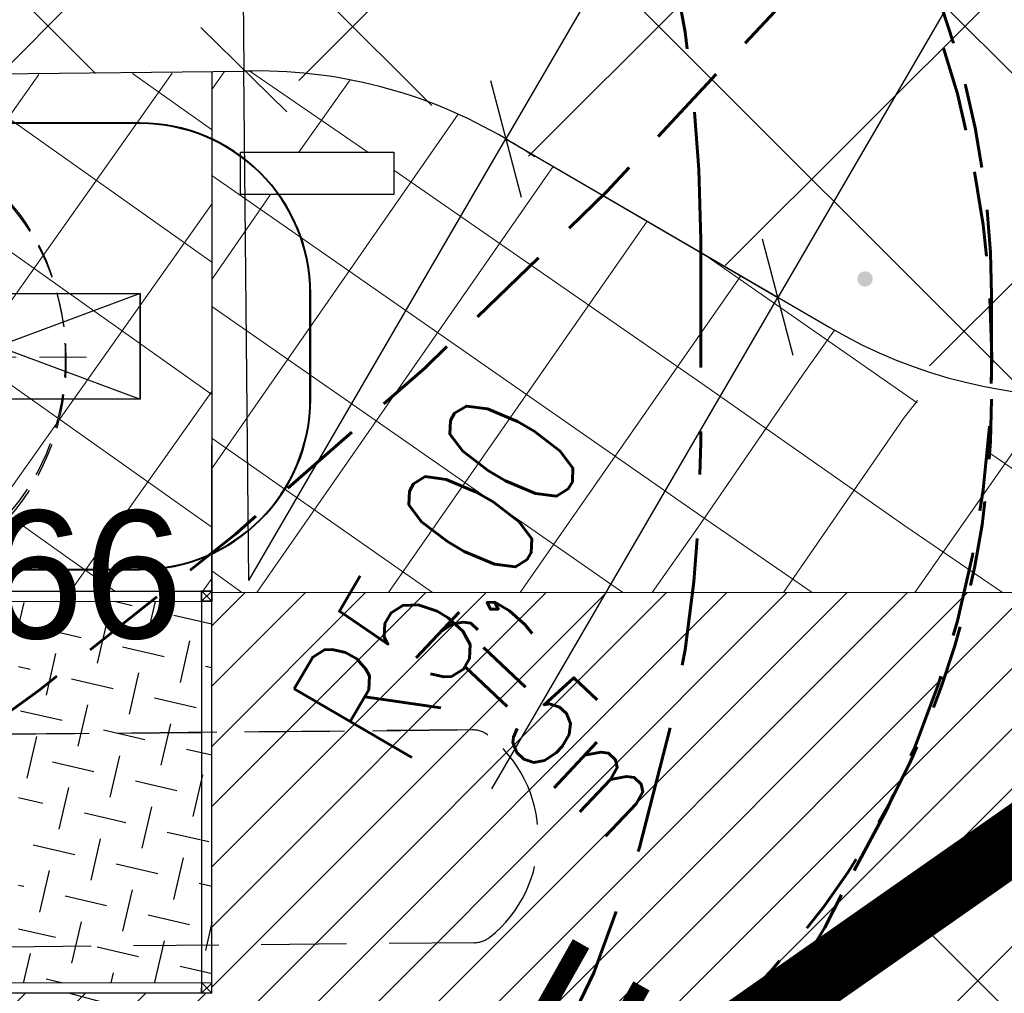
# Model space of a CAD drawing. Extents: x 8014 to 6635291, y -5609 to 5765892.
# Tile 52 of 158: x 6601175.23 to 6601181.01, y 5731781.98 to 5731787.69. Entities that reach past the tile are written whole.
import ezdxf
from ezdxf import colors
from ezdxf.entities.mleader import LeaderData, LeaderLine
from ezdxf.math import Vec2, Vec3

# ---------------------------------------------------------------- set-up
doc = ezdxf.new("R2010")
doc.units = 0
doc.header["$PDSIZE"] = 0.75
for name, pattern in [('( Dashed )', [0.75, 0.5, -0.25]), ('DASHED', [0.75, 0.5, -0.25]), ('HIDDEN', [0.375, 0.25, -0.125]), ('OSIE', [1.04, 0.5, -0.25, 0.04, -0.25]), ('PRZER1-1', [1, 0.5, -0.5]), ('PRZER3-1', [2, 1.5, -0.5])]:
    doc.linetypes.add(name, pattern=pattern)
doc.layers.get('0').update_dxf_attribs({"linetype": 'CONTINUOUS'})
doc.layers.get('Defpoints').update_dxf_attribs({"linetype": 'CONTINUOUS'})
for name, color, linetype, lineweight in [('!m_linie przekrojowe', 170, 'CONTINUOUS', 20), ('!m_rozbiórka', 242, 'CONTINUOUS', 15), ('_a_obiekty', 6, 'CONTINUOUS', 30), ('a_krawężnik', 7, 'CONTINUOUS', 30), ('a_obrzeże', 7, 'CONTINUOUS', 18), ('D_WYMIARY', 7, 'CONTINUOUS', 15), ('GESDZI', 7, 'CONTINUOUS', 18), ('GSPWPS', 7, 'CONTINUOUS', 13), ('GSPWPS_O', 7, 'CONTINUOUS', 13), ('GSSKOA', 7, 'CONTINUOUS', 18), ('OPIS', 7, 'CONTINUOUS', 0), ('T_OBRYS', 160, 'CONTINUOUS', 40), ('T_Osie', 7, 'OSIE', 9), ('T_str.ochr.8m', 40, 'HIDDEN', 60)]:
    doc.layers.add(name, color=color, linetype=linetype, lineweight=lineweight)
for name, color, linetype in [('300_ZBIORNIKI', 8, 'CONTINUOUS'), ('_WIDOK', 255, 'CONTINUOUS'), ('A-SZRAF- DROGI', 130, 'CONTINUOUS'), ('a_chodnik', 31, 'CONTINUOUS'), ('a_granica', 12, 'DASHED'), ('a_zieleń', 80, 'CONTINUOUS'), ('ogrodzenie trwałe (linia)', 7, 'CONTINUOUS'), ('OPIS-', 7, 'CONTINUOUS'), ('T_opisy', 7, 'CONTINUOUS'), ('Zbiorniki', 8, 'CONTINUOUS')]:
    doc.layers.add(name, color=color, linetype=linetype)
doc.layers.add('AP_HATCH_DROGI', color=7, linetype='CONTINUOUS', lineweight=15, true_color=0x949494)
doc.layers.add('GESUZY', color=7, linetype='CONTINUOUS', lineweight=18, true_color=0x008000)
doc.styles.add('Arial', font='arial.ttf')
doc.styles.add('ROMANS', font='romans.shx', dxfattribs={"width": 0.7})
doc.dimstyles.new('wymiary 1000', dxfattribs={"dimtxt": 1.2, "dimasz": 0.5, "dimexe": 0.2, "dimexo": 0, "dimgap": 0.3, "dimtad": 1, "dimzin": 1, "dimtxsty": 'ROMANS', "dimblk": 'OBLIQUE', "dimcen": 1.5, "dimazin": 0, "dimtfac": 1, "dimtix": 1, "dimtmove": 0, "dimatfit": 3, "dimfxl": 1.25, "dimarcsym": 0})
pattern_1 = [(325.2340517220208, (0, 0), (0.3620931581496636, 0.5216450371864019), []), (55.23405172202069, (0, 0), (-0.5216450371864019, 0.3620931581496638), [])]

# ---------------------------------------------------------------- blocks, each defined once
blk = doc.blocks.new('D_GSPWPS1')
blk.add_hatch(color=0).paths.add_polyline_path([(-0.045, 0), (-0.043467, -0.011647), (-0.038971, -0.0225), (-0.03182, -0.03182), (-0.0225, -0.038971), (-0.011647, -0.043467), (0, -0.045), (0.011647, -0.043467), (0.0225, -0.038971), (0.03182, -0.03182), (0.038971, -0.0225), (0.043467, -0.011647), (0.045, 0), (0.043467, 0.011647), (0.038971, 0.0225), (0.03182, 0.03182), (0.0225, 0.038971), (0.011647, 0.043467), (0, 0.045), (-0.011647, 0.043467), (-0.0225, 0.038971), (-0.03182, 0.03182), (-0.038971, 0.0225), (-0.043467, 0.011647)])
blk = doc.blocks.new('_Oblique')
at = {"color": 0, "linetype": 'ByBlock', "lineweight": -2}
blk.add_line((-0.5, -0.5), (0.5, 0.5), dxfattribs=at)
blk = doc.blocks.new('*D80')
at = {"layer": 'D_WYMIARY', "color": 0, "linetype": 'Continuous', "lineweight": -2}
for p in [(6601182.19455028, 5731790.382906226), (6601177.997709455, 5731783.175825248)]:
    blk.add_line(p, (6601179.678459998, 5731786.062116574), dxfattribs=at)
at = {"layer": 'Defpoints', "color": 0}
for p in [(6601182.19455028, 5731790.382906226), (6601179.678459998, 5731786.062116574)]:
    blk.add_point(p, dxfattribs=at)
at = {"layer": 'D_WYMIARY', "color": 0, "linetype": 'Continuous', "lineweight": -2, "xscale": 0.5, "yscale": 0.5, "zscale": 0.5, "rotation": 59.78682137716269}
blk.add_blockref('_Oblique', (6601179.678459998, 5731786.062116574), dxfattribs=at)
at = {"layer": 'D_WYMIARY', "color": 0, "lineweight": 9, "insert": (6601177.789918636, 5731784.361445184), "char_height": 0.8, "attachment_point": 5, "rotation": 59.78682137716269, "style": 'ROMANS'}
blk.add_mtext('R5,00', dxfattribs=at)
blk = doc.blocks.new('*D82')
at = {"layer": 'D_WYMIARY', "color": 0, "linetype": 'Continuous', "lineweight": -2}
for p in [(6601176.510247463, 5731790.739807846), (6601176.570958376, 5731784.400098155)]:
    blk.add_line(p, (6601176.542230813, 5731787.399960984), dxfattribs=at)
at = {"layer": 'Defpoints', "color": 0}
for p in [(6601176.542230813, 5731787.399960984), (6601176.570958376, 5731784.400098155)]:
    blk.add_point(p, dxfattribs=at)
at = {"layer": 'D_WYMIARY', "color": 0, "linetype": 'Continuous', "lineweight": -2, "xscale": 0.5, "yscale": 0.5, "zscale": 0.5, "rotation": 270.5486643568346}
blk.add_blockref('_Oblique', (6601176.542230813, 5731787.399960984), dxfattribs=at)
at = {"layer": 'D_WYMIARY', "color": 0, "lineweight": 9, "insert": (6601177.295212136, 5731789.827282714), "char_height": 0.8, "attachment_point": 5, "rotation": 270.5486643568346, "style": 'ROMANS'}
blk.add_mtext('R3,00', dxfattribs=at)
blk = doc.blocks.new('*D83')
at = {"layer": 'D_WYMIARY', "color": 0, "linetype": 'Continuous', "lineweight": -2}
for p in [(6601179.761363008, 5731789.87886837), (6601176.570958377, 5731784.400098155)]:
    blk.add_line(p, (6601178.080613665, 5731786.992576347), dxfattribs=at)
blk.add_arc((6601176.570958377, 5731784.400098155), 3.000000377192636, 55.96641935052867, 59.786845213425, dxfattribs=at)
at = {"layer": 'Defpoints', "color": 0}
for p in [(6601178.080613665, 5731786.992576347), (6601176.570958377, 5731784.400098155)]:
    blk.add_point(p, dxfattribs=at)
at = {"layer": 'D_WYMIARY', "color": 0, "linetype": 'Continuous', "lineweight": -2, "xscale": 0.5, "yscale": 0.5, "zscale": 0.5, "rotation": 239.7868451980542}
blk.add_blockref('_Oblique', (6601178.080613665, 5731786.992576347), dxfattribs=at)
at = {"layer": 'D_WYMIARY', "color": 0, "lineweight": 9, "insert": (6601178.627649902, 5731789.474435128), "char_height": 0.8, "attachment_point": 5, "rotation": 59.78684519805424, "style": 'ROMANS'}
blk.add_mtext('R3,00', dxfattribs=at)
blk = doc.blocks.new('_None')

msp = doc.modelspace()

# ---------------------------------------------------------------- hatches: boundary and pattern name
at = {"layer": '!m_rozbiórka', "transparency": 33554687}
h = msp.add_hatch(dxfattribs=at)
h.set_pattern_fill('ANSI37', color=256, scale=0.5)
h.set_pattern_definition([(45, (0, 0), (-1.122532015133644, 1.122532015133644), []), (135, (0, 0), (-1.122532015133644, -1.122532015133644), [])])
edge = h.paths.add_edge_path()
edge.add_line((6601175.89934984, 5731779.260818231), (6601192.12649969, 5731790.61388589))
edge.add_line((6601192.12649969, 5731790.61388589), (6601200.0052404, 5731778.37170096))
edge.add_arc((6601207.201025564, 5731783.217664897), 8.675407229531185, 213.9580897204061, 252.9347606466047)
edge.add_line((6601204.65513706, 5731774.92422518), (6601207.57071661, 5731774.17247705))
edge.add_arc((6601233.48332714, 5731660.660376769), 116.4322133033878, 102.8591647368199, 106.4917338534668)
edge.add_arc((6601194.879930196, 5731791.516883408), 20.00000000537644, 240.5743759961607, 286.11394049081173, ccw=False)
edge.add_line((6601185.054063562, 5731774.096999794), (6601175.89934984, 5731779.260818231))
at = {"layer": '_a_obiekty', "transparency": 33554687}
h = msp.add_hatch(dxfattribs=at)
h.set_pattern_fill('ANSI31', color=256, scale=2, angle=1)
h.set_pattern_definition([(46.00000000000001, (0, 0), (-4.567807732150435, 4.411080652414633), [])])
h.paths.add_polyline_path([(6601180.347307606, 5731784.328882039, 0.04110770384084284), (6601180.490661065, 5731785.319903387), (6601179.22768519, 5731785.861211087), (6601179.233917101, 5731785.243477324, -0.02863642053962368), (6601179.190745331, 5731784.328882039)])
at = {"layer": 'A-SZRAF- DROGI', "linetype": 'ByBlock', "lineweight": 0}
h = msp.add_hatch(dxfattribs=at)
h.set_pattern_fill('ANSI37', color=253, scale=3, style=0)
h.set_pattern_definition([(45, (3365827.470421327, 2822255.75228963), (-0.2651650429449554, 0.2651650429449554), []), (135, (3365827.470421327, 2822255.75228963), (-0.2651650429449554, -0.2651650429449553), [])])
h.paths.add_polyline_path([(6601164.801, 5731825.446), (6601168.790559, 5731826.947746), (6601168.820585, 5731824.474329), (6601166.454, 5731823.503)])
edge = h.paths.add_edge_path()
edge.add_line((6601172.476, 5731825.895), (6601172.4105, 5731828.025676))
edge.add_line((6601172.4105, 5731828.025676), (6601173.992, 5731828.189))
edge.add_arc((6601186.03492027, 5732243.680015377), 415.665509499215, 268.3397586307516, 269.9116548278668)
edge.add_line((6601185.394, 5731828.015), (6601205.043, 5731828.193))
edge.add_line((6601205.043, 5731828.193), (6601225.2324, 5731828.343))
edge.add_line((6601225.2324, 5731828.343), (6601245.168, 5731828.586))
edge.add_line((6601245.168, 5731828.586), (6601245.54301782, 5731828.590239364))
edge.add_line((6601245.54301782, 5731828.590239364), (6601246.883624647, 5731826.593755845))
edge.add_line((6601246.883624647, 5731826.593755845), (6601221.789705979, 5731826.309230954))
edge.add_line((6601221.789705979, 5731826.309230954), (6601205.136, 5731826.031))
edge.add_line((6601205.136, 5731826.031), (6601185.273, 5731825.848))
edge.add_line((6601185.273, 5731825.848), (6601173.834, 5731826.053))
edge.add_line((6601173.834, 5731826.053), (6601172.476, 5731825.895))
edge = h.paths.add_edge_path()
edge.add_line((6601111.994, 5731733.86), (6601109.203, 5731750.836))
edge.add_line((6601109.203, 5731750.836), (6601106.88, 5731760.994))
edge.add_line((6601106.88, 5731760.994), (6601102.557, 5731779.174))
edge.add_line((6601102.557, 5731779.174), (6601096.809, 5731802.335))
edge.add_line((6601096.809, 5731802.335), (6601093.3935, 5731815.0755))
edge.add_arc((6601112.890643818, 5731821.406846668), 20.49937969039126, 186.6456011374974, 197.9902726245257, ccw=False)
edge.add_arc((6601104.100382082, 5731821.197027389), 11.77172068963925, 157.093056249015, 190.5856574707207, ccw=False)
edge.add_line((6601093.257, 5731825.779000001), (6601095.519, 5731824.743))
edge.add_line((6601095.519, 5731824.743), (6601101.325, 5731802.801))
edge.add_line((6601101.325, 5731802.801), (6601106.886, 5731780.522))
edge.add_line((6601106.886, 5731780.522), (6601111.376, 5731762.136))
edge.add_line((6601111.376, 5731762.136), (6601116.585, 5731733.745))
edge.add_line((6601116.585, 5731733.745), (6601117.929, 5731724.497))
edge.add_line((6601117.929, 5731724.497), (6601120.174581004, 5731712.998631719))
edge.add_line((6601120.174581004, 5731712.998631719), (6601122.073782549, 5731714.127215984))
edge.add_line((6601122.073782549, 5731714.127215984), (6601119.954, 5731724.963))
edge.add_line((6601119.954, 5731724.963), (6601118.634, 5731734.045))
edge.add_line((6601118.634, 5731734.045), (6601113.329, 5731762.836))
edge.add_line((6601113.329, 5731762.836), (6601108.915, 5731781.012))
edge.add_line((6601108.915, 5731781.012), (6601103.286, 5731803.464))
edge.add_line((6601103.286, 5731803.464), (6601098.333, 5731822.44))
edge.add_line((6601098.333, 5731822.44), (6601100.26, 5731826.8))
edge.add_line((6601100.26, 5731826.8), (6601104.18, 5731826.61))
edge.add_line((6601104.18, 5731826.61), (6601124.59, 5731825.705))
edge.add_arc((6601125.610328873, 5731847.683485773), 22.00215689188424, 254.8648362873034, 267.34201003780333, ccw=False)
edge.add_line((6601119.865631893, 5731826.444527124), (6601114.201632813, 5731827.976553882))
edge.add_arc((6601110.333611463, 5731814.50400797), 14.01681427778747, 73.98101766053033, 84.72925958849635)
edge.add_line((6601111.621225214, 5731828.46155551), (6601104.31, 5731828.801))
edge.add_line((6601104.31, 5731828.801), (6601098.736000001, 5731829.044))
edge.add_arc((6601099.467862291, 5731836.320540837), 7.313252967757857, 237.4214308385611, 264.25660123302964, ccw=False)
edge.add_line((6601095.530000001, 5731830.158), (6601092.874, 5731826.011))
edge.add_arc((6601101.918260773, 5731821.943692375), 9.916735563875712, 155.7860047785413, 175.0173574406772)
edge.add_arc((6601112.859662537, 5731821.4016454), 20.86790340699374, 176.1439813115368, 198.0522861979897)
edge.add_line((6601093.019, 5731814.935), (6601096.416, 5731802.213))
edge.add_line((6601096.416, 5731802.213), (6601102.139, 5731779.125))
edge.add_line((6601102.139, 5731779.125), (6601106.492, 5731760.912))
edge.add_line((6601106.492, 5731760.912), (6601108.825, 5731750.719))
edge.add_line((6601108.825, 5731750.719), (6601111.607, 5731733.785))
edge.add_line((6601111.607, 5731733.785), (6601115.11, 5731713.014))
edge.add_line((6601115.11, 5731713.014), (6601115.782940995, 5731710.388937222))
edge.add_line((6601115.782940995, 5731710.388937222), (6601116.122591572, 5731710.590771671))
edge.add_line((6601116.122591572, 5731710.590771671), (6601115.488, 5731713.094))
edge.add_line((6601115.488, 5731713.094), (6601113.741, 5731723.477))
edge.add_line((6601113.741, 5731723.477), (6601111.994, 5731733.86))
at = {"layer": 'a_chodnik', "lineweight": 13, "transparency": 33554687}
h = msp.add_hatch(dxfattribs=at)
h.set_pattern_fill('ANSI37-METRIC', color=256, scale=0.2, angle=280.2340517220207)
h.set_pattern_definition(pattern_1)
h.paths.add_polyline_path([(6601194.246757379, 5731793.894956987), (6601194.215775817, 5731797.133052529), (6601193.225387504, 5731796.123685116), (6601193.239395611, 5731794.659602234), (6601194.246757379, 5731793.894956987)])
h.paths.add_polyline_path([(6601194.246757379, 5731793.894956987), (6601193.239395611, 5731794.659602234), (6601193.244759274, 5731794.09900901, -0.2473320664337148), (6601192.391404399, 5731792.44115067), (6601184.962975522, 5731787.243756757), (6601184.962938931, 5731787.235423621), (6601184.941439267, 5731787.201271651), (6601184.920092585, 5731787.201956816), (6601184.916287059, 5731787.211090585), (6601183.212613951, 5731786.019094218, -0.2018006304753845), (6601180.937978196, 5731785.528927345), (6601180.938117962, 5731785.515256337, -0.01914406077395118), (6601180.927381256, 5731785.132726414), (6601182.640627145, 5731784.398434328), (6601194.259836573, 5731792.527960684), (6601194.246757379, 5731793.894956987)])
h.paths.add_polyline_path([(6601182.640627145, 5731784.398434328), (6601180.927381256, 5731785.132726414, -0.04070849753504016), (6601180.807769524, 5731784.328882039), (6601182.541218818, 5731784.328882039), (6601182.640627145, 5731784.398434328)])
h.paths.add_polyline_path([(6601180.807769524, 5731784.328882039, 0.04070849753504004), (6601180.927381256, 5731785.132726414), (6601180.490661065, 5731785.319903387, -0.0411077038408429), (6601180.347307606, 5731784.328882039), (6601180.807769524, 5731784.328882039, 0.04070849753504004)])
h.paths.add_polyline_path([(6601179.222982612, 5731786.327350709), (6601178.162378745, 5731786.944962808, -0.005225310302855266), (6601177.708529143, 5731786.512316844), (6601179.22768519, 5731785.861211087), (6601179.222982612, 5731786.327350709)])
h.paths.add_polyline_path([(6601179.190745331, 5731784.328882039, 0.02863642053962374), (6601179.233917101, 5731785.243477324), (6601179.22768519, 5731785.861211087), (6601177.708529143, 5731786.512316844, -0.008710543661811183), (6601176.932199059, 5731785.812497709), (6601176.932197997, 5731785.464012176, -0.2917963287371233), (6601176.353734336, 5731784.557203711), (6601176.353734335, 5731784.328882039), (6601179.190745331, 5731784.328882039, 0.02863642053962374)])
h.paths.add_polyline_path([(6601180.501989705, 5731785.64551439, -0.04771992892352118), (6601179.983128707, 5731785.884701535), (6601179.222982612, 5731786.327350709), (6601179.22768519, 5731785.861211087), (6601180.490661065, 5731785.319903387, 0.01335516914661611), (6601180.501989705, 5731785.64551439, -0.04771992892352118)])
h.paths.add_polyline_path([(6601178.080613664, 5731786.992576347, 0.1412764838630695), (6601176.541231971, 5731787.390177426), (6601176.353544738, 5731787.388257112), (6601176.353544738, 5731787.378575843), (6601176.353734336, 5731787.378575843), (6601176.353734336, 5731786.990827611, -0.04925186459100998), (6601176.522947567, 5731786.890871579), (6601176.522952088, 5731786.915537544), (6601177.422952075, 5731786.915372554), (6601177.422906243, 5731786.665372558), (6601177.369921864, 5731786.665382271), (6601177.369920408, 5731786.657443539), (6601177.708529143, 5731786.512316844, 0.005225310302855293), (6601178.162378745, 5731786.944962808), (6601178.080613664, 5731786.992576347, 0.1412764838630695)])
h.paths.add_polyline_path([(6601176.932199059, 5731785.812497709), (6601176.932199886, 5731786.084012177, 0.1563945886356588), (6601176.745759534, 5731786.665496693), (6601176.522906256, 5731786.665537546), (6601176.522947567, 5731786.890871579, 0.04925186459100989), (6601176.353734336, 5731786.990827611), (6601176.353734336, 5731785.321743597, 0.006321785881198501), (6601176.932199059, 5731785.812497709)])
h.paths.add_polyline_path([(6601176.932199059, 5731785.812497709, 0.008710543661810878), (6601177.708529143, 5731786.512316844), (6601177.369920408, 5731786.657443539), (6601177.369921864, 5731786.665382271), (6601176.745759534, 5731786.665496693, -0.1563945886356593), (6601176.932199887, 5731786.084012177), (6601176.932199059, 5731785.812497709, 0.008710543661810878)])
h.paths.add_polyline_path([(6601176.353734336, 5731784.557203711, 0.2917963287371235), (6601176.932197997, 5731785.464012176), (6601176.932199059, 5731785.812497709, -0.006321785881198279), (6601176.353734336, 5731785.321743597), (6601176.353734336, 5731784.557203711, 0.2917963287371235)])
h.paths.add_polyline_path([(6601192.914, 5731790.78725), (6601192.914, 5731792.053), (6601196.45375, 5731792.053), (6601196.45375, 5731790.78725)])
edge = h.paths.add_edge_path()
edge.add_line((6601181.416804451, 5731787.530199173), (6601181.30558633, 5731787.5498259))
edge.add_line((6601181.30558633, 5731787.5498259), (6601181.383316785, 5731787.602243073))
edge.add_arc((6601181.693754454, 5731787.702736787), 0.3262982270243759, 197.9376092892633, 211.9225727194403)
h = msp.add_hatch(dxfattribs=at)
h.set_pattern_fill('ANSI37-METRIC', color=256, scale=0.2, angle=279.6960517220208)
h.set_pattern_definition([(324.7026736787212, (6604540.710003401, 5730614.242038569), (0.3669154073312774, 0.5182644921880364), []), (54.70267367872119, (6604540.710003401, 5730614.242038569), (-0.5182644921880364, 0.3669154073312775), [])])
h.paths.add_polyline_path([(6601169.438248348, 5731787.317560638), (6601176.352238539, 5731787.380829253), (6601176.353730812, 5731784.337495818), (6601172.722375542, 5731784.334939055), (6601172.719472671, 5731786.851661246), (6601169.443006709, 5731786.851234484), (6601169.438248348, 5731787.317560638)], is_closed=False)
h = msp.add_hatch(dxfattribs=at)
h.set_pattern_fill('ANSI37-METRIC', color=256, scale=0.2, angle=280.2340517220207)
h.set_pattern_definition(pattern_1)
h.paths.add_polyline_path([(6601180.347307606, 5731784.328882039, 0.04110770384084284), (6601180.490661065, 5731785.319903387), (6601179.22768519, 5731785.861211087), (6601179.233917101, 5731785.243477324, -0.02863642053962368), (6601179.190745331, 5731784.328882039)])
at = {"layer": 'a_zieleń', "transparency": 33554687}
h = msp.add_hatch(dxfattribs=at)
h.set_pattern_fill('ANSI31', color=256, scale=2, angle=0.5415578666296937)
h.set_pattern_definition([(45.5415578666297, (6600987.53512271, 5732094.771343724), (-0.1784396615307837, 0.1750979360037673), [])])
edge = h.paths.add_edge_path()
edge.add_line((6601184.522925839, 5731785.715408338), (6601184.766921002, 5731785.473322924))
edge.add_line((6601184.766921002, 5731785.473322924), (6601208.79, 5731802.27))
edge.add_line((6601208.79, 5731802.27), (6601211.05, 5731814.48))
edge.add_line((6601211.05, 5731814.48), (6601142.150843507, 5731813.822858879))
edge.add_arc((6601143.69840858, 5731819.101553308), 5.500870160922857, 253.6603434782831, 270.5475106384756)
edge.add_line((6601143.750973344, 5731813.6009343), (6601191.033618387, 5731814.053326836))
edge.add_arc((6601191.121506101, 5731812.113382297), 1.941934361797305, 359.83740764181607, 92.59396805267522, ccw=False)
edge.add_line((6601193.063432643, 5731812.107871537), (6601193.07399525, 5731811.003901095))
edge.add_line((6601193.07399525, 5731811.003901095), (6601197.383252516, 5731811.044963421))
edge.add_line((6601197.383252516, 5731811.044963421), (6601197.425292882, 5731806.620725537))
edge.add_line((6601197.425292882, 5731806.620725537), (6601199.73158594, 5731806.642472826))
edge.add_line((6601199.73158594, 5731806.642472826), (6601199.802988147, 5731799.171269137))
edge.add_line((6601199.802988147, 5731799.171269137), (6601197.516155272, 5731797.164784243))
edge.add_line((6601197.516155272, 5731797.164784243), (6601194.215775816, 5731797.133052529))
edge.add_line((6601194.215775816, 5731797.133052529), (6601194.250820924, 5731793.47024802))
edge.add_arc((6601191.537576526, 5731793.658273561), 2.719751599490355, 281.08944697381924, 356.0357887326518, ccw=False)
edge.add_line((6601192.060696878, 5731790.989304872), (6601185.152182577, 5731786.155675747))
edge.add_arc((71774552.68679601, -87417922.68084788), 113685689.9179969, 124.9790439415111, 124.9790443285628)
h.paths.add_polyline_path([(6601204.905956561, 5731809.178180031), (6601202.576515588, 5731808.578882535), (6601203.741236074, 5731808.878531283)], flags=16)
h = msp.add_hatch(dxfattribs=at)
h.set_pattern_fill('ANSI31', color=256, scale=2, style=0)
h.set_pattern_definition([(45.0066219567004, (6607922.118439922, 5729410.139326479), (-0.176797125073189, 0.1767562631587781), [])])
h.paths.add_polyline_path([(6601172.234670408, 5731781.978742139), (6601173.624620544, 5731781.977888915), (6601176.353796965, 5731781.9758181), (6601176.353734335, 5731784.328882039), (6601178.809469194, 5731784.328882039), (6601182.541218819, 5731784.328882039), (6601183.18505922, 5731784.779353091), (6601184.443670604, 5731785.751468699), (6601186.203341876, 5731786.891132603), (6601186.288504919, 5731786.414105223), (6601175.764244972, 5731779.329142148), (6601170.779393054, 5731782.149702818), (6601170.070058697, 5731782.549856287), (6601170.378664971, 5731783.096908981), (6601172.234670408, 5731781.978742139)], is_closed=False)
h.paths.add_polyline_path([(6601169.59101807, 5731783.571433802), (6601168.913221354, 5731783.979778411), (6601168.775619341, 5731783.280082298), (6601169.269490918, 5731783.001476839), (6601169.59101807, 5731783.571433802)])
at = {"layer": 'AP_HATCH_DROGI', "transparency": 33554687}
h = msp.add_hatch(dxfattribs=at)
h.set_pattern_fill('ANSI37', color=8, scale=0.4, style=0)
h.set_pattern_definition([(45, (-235.1363771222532, -0.007408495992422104), (-0.8980256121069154, 0.8980256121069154), []), (135, (-235.1363771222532, -0.007408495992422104), (-0.8980256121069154, -0.8980256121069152), [])])
h.paths.add_polyline_path([(6601193.249542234, 5731793.599106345), (6601193.023173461, 5731793.157140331), (6601192.537164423, 5731792.545996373), (6601191.365211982, 5731791.715704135), (6601183.212684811, 5731786.011685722), (6601182.497746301, 5731785.59703122), (6601181.617589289, 5731785.472365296), (6601180.787473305, 5731785.553877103), (6601179.223053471, 5731786.31994221), (6601177.752199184, 5731787.151714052), (6601177.339079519, 5731787.292707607), (6601176.353805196, 5731787.380852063), (6601169.258341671, 5731787.337031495), (6601168.753547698, 5731787.164823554), (6601168.391850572, 5731786.815376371), (6601168.269527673, 5731786.161551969), (6601168.290580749, 5731783.987948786), (6601168.488974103, 5731783.423273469), (6601168.945697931, 5731783.165323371), (6601175.69063093, 5731779.256652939), (6601170.30296666, 5731775.521471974), (6601167.794910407, 5731776.936167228), (6601167.128955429, 5731777.163692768), (6601166.526245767, 5731776.961653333), (6601165.767206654, 5731775.783688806), (6601163.33174438, 5731771.472463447), (6601149.285564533, 5731779.333072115), (6601151.242391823, 5731782.823348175, 0.4126509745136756), (6601150.866490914, 5731784.182768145, -0.1085287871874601), (6601148.96558026, 5731785.930285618), (6601146.409825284, 5731789.580268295, 0.3525795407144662), (6601145.069900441, 5731789.886280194), (6601141.732827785, 5731787.547236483), (6601129.630619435, 5731804.831204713), (6601132.978262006, 5731807.182528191, 0.4134176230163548), (6601133.224768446, 5731808.57313886, -0.1152150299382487), (6601132.259080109, 5731812.541634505), (6601132.249191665, 5731813.578443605), (6601191.12157696, 5731814.047908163), (6601191.993802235, 5731813.804172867), (6601192.465289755, 5731813.507952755), (6601192.845826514, 5731812.99932286), (6601193.051446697, 5731812.404393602), (6601193.047141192, 5731810.787722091), (6601189.71617973, 5731810.759041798), (6601189.71617973, 5731810.476779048), (6601189.478657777, 5731810.589941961), (6601189.137921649, 5731810.649778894), (6601188.638827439, 5731810.516336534), (6601188.455564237, 5731810.361099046), (6601188.183916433, 5731809.949719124), (6601188.300918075, 5731797.719288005), (6601188.593649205, 5731797.284428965), (6601189.24852946, 5731797.040421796), (6601189.730764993, 5731797.164266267), (6601189.9472133, 5731797.324671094), (6601190.197602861, 5731797.731115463, -0.05991203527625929), (6601190.100695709, 5731797.525527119), (6601190.166834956, 5731797.525527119), (6601193.211719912, 5731797.5521764), (6601193.249542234, 5731793.599106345)], is_closed=False)
h.paths.add_polyline_path([(6601150.891862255, 5731811.46124344), (6601160.891791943, 5731811.516907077), (6601161.10822189, 5731789.159091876), (6601151.108690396, 5731789.062293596)], flags=16)
h.paths.add_polyline_path([(6601183.692642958, 5731809.969609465), (6601184.392950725, 5731809.683450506), (6601184.692597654, 5731808.979128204), (6601184.811738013, 5731796.463292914), (6601184.682850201, 5731795.960525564), (6601184.52561327, 5731795.751385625), (6601184.137843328, 5731795.50636878), (6601183.821335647, 5731795.45177002), (6601168.207583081, 5731795.409667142), (6601167.268951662, 5731795.745236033), (6601166.254055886, 5731796.470527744), (6601165.426889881, 5731797.629044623), (6601165.163207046, 5731798.3539978), (6601165.033918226, 5731799.292866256), (6601165.009865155, 5731801.818820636), (6601164.931315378, 5731807.967476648), (6601165.324893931, 5731808.648588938), (6601165.820058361, 5731809.170203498), (6601166.435272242, 5731809.557882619), (6601167.143473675, 5731809.853225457)], flags=16)
at = {"layer": 'ogrodzenie trwałe (linia)', "linetype": 'ByBlock', "transparency": 33554687}
h = msp.add_hatch(dxfattribs=at)
h.set_pattern_fill('CHECKERED', color=256, scale=0.2500000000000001, angle=166.9933780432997)
h.set_pattern_definition([(167.0000000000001, (6614799.363204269, 5726884.556490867), (-0.2998302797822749, -0.1873547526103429), [0.2500000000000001, -0.2500000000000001]), (257.0000000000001, (6614799.213289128, 5726884.462813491), (0.1873547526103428, -0.2998302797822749), [0.2500000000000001, -0.2500000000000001])])
h.paths.add_polyline_path([(6601168.97626734, 5731785.608784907), (6601168.976452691, 5731784.801372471), (6601168.976461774, 5731784.761809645), (6601168.976801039, 5731783.977650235), (6601170.812108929, 5731782.902352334), (6601170.810017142, 5731784.61007666), (6601169.244420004, 5731784.608164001), (6601169.244167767, 5731786.790613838), (6601168.975996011, 5731786.790721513), (6601168.976136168, 5731786.180180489), (6601168.976145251, 5731786.140617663), (6601168.976258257, 5731785.648347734), (6601168.976267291, 5731785.60899395)], is_closed=False)
h.paths.add_polyline_path([(6601176.353734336, 5731784.275304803), (6601175.218591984, 5731784.275189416), (6601175.216997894, 5731782.036039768), (6601176.294310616, 5731782.036330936), (6601176.314309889, 5731782.036160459), (6601176.354672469, 5731782.035819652), (6601176.353734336, 5731784.328882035), (6601176.353734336, 5731784.275304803)], is_closed=False)

# ---------------------------------------------------------------- linework, layer by layer
at = {"flags": 128}
msp.add_lwpolyline([(6601174.26204226, 5731786.084166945), (6601175.93213644, 5731786.084354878), (6601175.93220618, 5731785.464608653), (6601174.262112, 5731785.464420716), (6601174.26204226, 5731786.084166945), (6601175.93220618, 5731785.464608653), (6601175.93213644, 5731786.084354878), (6601174.262112, 5731785.464420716)], dxfattribs=at)
at = {"color": 1, "flags": 128}
msp.add_lwpolyline([(6601174.26204226, 5731786.084166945), (6601175.93213644, 5731786.084354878), (6601175.93220618, 5731785.464608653), (6601174.262112, 5731785.464420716), (6601174.26204226, 5731786.084166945), (6601175.93220618, 5731785.464608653), (6601175.93213644, 5731786.084354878), (6601174.262112, 5731785.464420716)], dxfattribs=at)
at = {"layer": '300_ZBIORNIKI', "linetype": '( Dashed )', "lineweight": 30, "ltscale": 0.4}
for centre, major_axis, ratio in [((6601174.398335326, 5731785.71018979), (1.400460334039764e-05, -1.279684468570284), 0.8570713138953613), ((6601174.398335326, 5731785.71018979), (1.400460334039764e-05, -1.279684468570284), 0.8570713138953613), ((6601174.402187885, 5731785.6947361), (0.01292324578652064, -1.279619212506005), 0.8570713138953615), ((6601174.402187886, 5731785.694736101), (0.01292324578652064, -1.279619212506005), 0.8570713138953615)]:
    msp.add_ellipse(centre, major_axis=major_axis, ratio=ratio, start_param=0.7544379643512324, end_param=2.387133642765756, dxfattribs=at)
at = {"layer": '_WIDOK', "color": 2, "lineweight": -3}
msp.add_lwpolyline([(6601177.422952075, 5731786.915372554), (6601177.422906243, 5731786.665372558), (6601176.522906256, 5731786.665537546), (6601176.522952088, 5731786.915537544)], close=True, dxfattribs=at)
at = {"layer": 'a_granica', "elevation": 10.08}
msp.add_lwpolyline([(6601154.4, 5731764.22, 0.3750107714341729, 0.3750107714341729, 0), (6601119.83, 5731813.61, 0.3750107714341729, 0.3750107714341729, 0), (6601211.05, 5731814.48, 0.3750107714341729, 0.3750107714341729, 0), (6601208.79, 5731802.27, 0.3750107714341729, 0.3750107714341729, 0), (6601154.4, 5731764.22, 0.3750107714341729, 0, 0)], format="xyseb", dxfattribs=at)
at = {"layer": 'a_krawężnik'}
for p, q in [((6601169.215891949, 5731787.315287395), (6601176.541231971, 5731787.390177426)), ((6601169.456656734, 5731787.317691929), (6601176.541231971, 5731787.390177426)), ((6601178.080613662, 5731786.992576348), (6601179.983128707, 5731785.884701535)), ((6601178.080613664, 5731786.992576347), (6601179.678459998, 5731786.062116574))]:
    msp.add_line(p, q, dxfattribs=at)
for centre, radius, start, end in [((6601176.621378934, 5731784.521687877), 2.869609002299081, 59.43513897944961, 91.60045495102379), ((6601176.621378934, 5731784.521687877), 2.869609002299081, 59.43513897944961, 91.60045495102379), ((6601181.492783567, 5731788.477179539), 3.000000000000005, 239.7868504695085, 304.9790441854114)]:
    msp.add_arc(centre, radius, start, end, dxfattribs=at)
at = {"layer": 'a_obrzeże', "linetype": 'Continuous'}
msp.add_line((6601176.353734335, 5731784.328882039), (6601182.541218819, 5731784.328882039), dxfattribs=at)
at = {"layer": 'GESDZI', "color": 8, "linetype": 'Continuous', "lineweight": 18, "elevation": 10.22}
for points in [[(6601154.4, 5731764.22), (6601127.53, 5731802.6), (6601119.83, 5731813.61), (6601211.05, 5731814.48), (6601208.79, 5731802.27)], [(6601140.46, 5731754.47), (6601154.4, 5731764.22), (6601208.79, 5731802.27), (6601216.42, 5731789), (6601201.69, 5731779.82), (6601182.14, 5731767.62), (6601162.6, 5731755.43), (6601143.05, 5731743.24), (6601137.31, 5731752.26)]]:
    msp.add_lwpolyline(points, close=True, dxfattribs=at)
at = {"layer": 'GESUZY', "color": 8, "linetype": 'PRZER1-1', "lineweight": 18, "elevation": 10.08}
for points in [[(6601127.53, 5731802.6), (6601111.72, 5731792.46), (6601122.2, 5731776.01), (6601137.31, 5731752.26), (6601140.46, 5731754.47), (6601154.4, 5731764.22), (6601208.79, 5731802.27), (6601211.05, 5731814.48), (6601119.83, 5731813.61)], [(6601154.4, 5731764.22), (6601127.53, 5731802.6), (6601119.83, 5731813.61), (6601211.05, 5731814.48), (6601208.79, 5731802.27)]]:
    msp.add_lwpolyline(points, close=True, dxfattribs=at)
at = {"layer": 'GSSKOA', "color": 8, "linetype": 'PRZER3-1', "lineweight": 18, "elevation": 10.18}
msp.add_lwpolyline([(6601271.64, 5731777.52), (6601221.47, 5731776.54), (6601207.67, 5731774.15), (6601202.69, 5731775.94), (6601199.89, 5731778.48), (6601196.43, 5731783.9), (6601192.12649969, 5731790.61388589), (6601174.87541598, 5731778.71613327), (6601176.43068762, 5731776.40020748), (6601177.57437241, 5731771.7425947), (6601177.63912969, 5731769.51367605), (6601177.31, 5731767.69), (6601176.09, 5731763.87), (6601171.84, 5731760.47), (6601147.86, 5731745.53), (6601127.63, 5731732.94), (6601131.7255, 5731724.5065)], dxfattribs=at)
at = {"layer": 'ogrodzenie trwałe (linia)', "linetype": 'ByBlock'}
for p, q in [((6601176.353796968, 5731781.975818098), (6601176.35337931, 5731785.196665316, 2.024635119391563e-07)), ((6601176.293214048, 5731784.278002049), (6601176.293725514, 5731784.338003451)), ((6601176.293214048, 5731784.278002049), (6601176.293725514, 5731784.338003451)), ((6601176.29321405, 5731784.27800205), (6601176.353723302, 5731784.337488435)), ((6601176.29321405, 5731784.27800205), (6601176.353723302, 5731784.337488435)), ((6601176.353211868, 5731784.277490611), (6601176.293725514, 5731784.338003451)), ((6601176.353723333, 5731784.337492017), (6601176.293725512, 5731784.338003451, -7.448013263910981e-07)), ((6601176.353211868, 5731784.277490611), (6601176.293725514, 5731784.338003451)), ((6601176.353723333, 5731784.337492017), (6601176.293725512, 5731784.338003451, -7.448013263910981e-07)), ((6601176.353723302, 5731784.337488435), (6601176.313724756, 5731784.337829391)), ((6601176.353723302, 5731784.337488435), (6601176.313724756, 5731784.337829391)), ((6601176.353211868, 5731784.277490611), (6601176.353723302, 5731784.337488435)), ((6601176.353211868, 5731784.277490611), (6601176.353723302, 5731784.337488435)), ((6601176.353211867, 5731784.277490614), (6601176.293214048, 5731784.278002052)), ((6601176.353211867, 5731784.277490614), (6601176.293214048, 5731784.278002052)), ((6601176.34321223, 5731784.27757585), (6601176.303213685, 5731784.277916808)), ((6601176.34321223, 5731784.27757585), (6601176.303213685, 5731784.277916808)), ((6601176.293721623, 5731782.03618928), (6601172.255446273, 5731782.035628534)), ((6601176.29379915, 5731781.976329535), (6601176.294310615, 5731782.036330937)), ((6601176.29379915, 5731781.976329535), (6601176.294310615, 5731782.036330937)), ((6601176.293799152, 5731781.976329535), (6601176.354308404, 5731782.035815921)), ((6601176.293799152, 5731781.976329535), (6601176.354308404, 5731782.035815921)), ((6601176.354308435, 5731782.035819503), (6601176.294310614, 5731782.036330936, -7.448013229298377e-07)), ((6601176.354308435, 5731782.035819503), (6601176.294310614, 5731782.036330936, -7.448013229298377e-07)), ((6601176.353796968, 5731781.975818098), (6601176.294310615, 5731782.036330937)), ((6601176.353796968, 5731781.975818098), (6601176.294310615, 5731782.036330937)), ((6601176.354308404, 5731782.035815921), (6601176.314309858, 5731782.036156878)), ((6601176.354308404, 5731782.035815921), (6601176.314309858, 5731782.036156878)), ((6601176.353796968, 5731781.975818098), (6601176.354308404, 5731782.035815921)), ((6601176.353796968, 5731781.975818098), (6601176.354308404, 5731782.035815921)), ((6601176.293718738, 5731781.976250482), (6601172.234670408, 5731781.978742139)), ((6601176.353796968, 5731781.9758181), (6601176.293799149, 5731781.976329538)), ((6601176.353796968, 5731781.9758181), (6601176.293799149, 5731781.976329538)), ((6601176.343797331, 5731781.975903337), (6601176.303798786, 5731781.976244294)), ((6601176.343797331, 5731781.975903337), (6601176.303798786, 5731781.976244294))]:
    msp.add_line(p, q, dxfattribs=at)
at = {"layer": 'ogrodzenie trwałe (linia)', "linetype": 'ByBlock', "elevation": -1.188638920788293e-09}
msp.add_lwpolyline([(6601176.353544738, 5731787.388257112), (6601176.353544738, 5731784.335308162), (6601172.722267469, 5731784.334939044)], dxfattribs=at)
at = {"layer": 'ogrodzenie trwałe (linia)', "linetype": 'ByBlock'}
msp.add_lwpolyline([(6601176.353734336, 5731787.378575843), (6601176.353734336, 5731784.275304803), (6601172.722457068, 5731784.274935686)], dxfattribs=at)
at = {"layer": 'OPIS-'}
msp.add_line((6601176.293832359, 5731784.337557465, -5.425407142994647e-07), (6601176.293718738, 5731781.976250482, -5.425407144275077e-07), dxfattribs=at)
at = {"layer": 'T_OBRYS'}
for points in [[(6601176.932048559, 5731785.464719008), (6601176.932058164, 5731786.084719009, 0.414213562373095), (6601175.932073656, 5731787.084734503), (6601174.262073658, 5731787.084760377, 0.414213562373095), (6601173.262058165, 5731786.084775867), (6601173.262048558, 5731785.464775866, 0.414213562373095), (6601174.262033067, 5731784.464760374), (6601175.932033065, 5731784.464734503, 0.414213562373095)], [(6601173.262199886, 5731786.084023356), (6601173.262197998, 5731785.464023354, 0.414213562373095), (6601174.262194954, 5731784.464020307), (6601175.932194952, 5731784.46401522, 0.414213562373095), (6601176.932197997, 5731785.464012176), (6601176.932199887, 5731786.084012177, 0.414213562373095), (6601175.932202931, 5731787.084015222), (6601174.262202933, 5731787.084020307, 0.414213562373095)]]:
    msp.add_lwpolyline(points, format="xyb", close=True, dxfattribs=at)
at = {"layer": 'T_Osie', "ltscale": 0.55}
for p, q in [((6601175.616721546, 5731785.710189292), (6601168.572099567, 5731785.710189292)), ((6601175.616721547, 5731785.710189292), (6601168.572099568, 5731785.710189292))]:
    msp.add_line(p, q, dxfattribs=at)
at = {"layer": 'T_str.ochr.8m', "color": 40, "ltscale": 3, "elevation": 2.394665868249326e-10}
msp.add_lwpolyline([(6601171.225223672, 5731777.209901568), (6601169.465273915, 5731777.209892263, -0.4141853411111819), (6601161.465274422, 5731785.210215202), (6601161.465274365, 5731786.400215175, -0.4142134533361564), (6601169.465273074, 5731794.400212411), (6601171.225272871, 5731794.400209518, -0.4142132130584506), (6601179.225272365, 5731786.400216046), (6601179.225272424, 5731785.21021607, -0.4141874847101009), (6601171.225223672, 5731777.209901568, 0.6249487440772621)], format="xyb", dxfattribs=at)
at = {"layer": 'T_str.ochr.8m', "color": 40, "ltscale": 3}
msp.add_lwpolyline([(6601175.932082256, 5731777.464394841), (6601174.261988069, 5731777.464420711, -0.4142135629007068), (6601166.262112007, 5731785.464544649), (6601166.262121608, 5731786.084290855, -0.4142135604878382), (6601174.262245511, 5731794.084166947), (6601175.9323397, 5731794.084141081, -0.4142135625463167), (6601183.932215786, 5731786.084017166), (6601183.932206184, 5731785.464270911, -0.4142135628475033), (6601175.932082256, 5731777.464394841, 2.08608479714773)], format="xyb", dxfattribs=at)
at = {"layer": 'T_str.ochr.8m', "color": 3, "ltscale": 2, "elevation": -2.181240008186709e-10}
msp.add_lwpolyline([(6601169.254023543, 5731791.722126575), (6601175.396099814, 5731791.722126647, -0.2913161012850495), (6601180.12646938, 5731788.722789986, -0.2684221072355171), (6601180.126450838, 5731782.697574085, -0.2913499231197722), (6601175.396100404, 5731779.698196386), (6601169.254024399, 5731779.69819593, -0.2940125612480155), (6601164.487412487, 5731782.761323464, -0.2599188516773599), (6601164.487390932, 5731788.659033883, -0.2994066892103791), (6601169.254023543, 5731791.722126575, -1.277777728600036)], format="xyb", dxfattribs=at)
at = {"layer": 'T_str.ochr.8m', "color": 3, "ltscale": 2}
msp.add_lwpolyline([(6601175.932193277, 5731780.46468491), (6601174.26209915, 5731780.464710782, -0.4142123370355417), (6601169.26225339, 5731785.464690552), (6601169.262262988, 5731786.084191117, -0.4142291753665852), (6601174.262263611, 5731791.083770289), (6601175.932357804, 5731791.083744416, -0.4145878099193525), (6601180.932118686, 5731786.077436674), (6601180.932193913, 5731785.464509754, -0.4142957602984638), (6601175.932193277, 5731780.46468491, 0.8911212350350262)], format="xyb", dxfattribs=at)
at = {"layer": 'T_str.ochr.8m', "color": 202, "ltscale": 2}
msp.add_arc((6601157.260715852, 5731807.695597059, 1.031868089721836e-08), 30, 270.5435333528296, 0.5435337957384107, dxfattribs=at)
at = {"layer": 'Zbiorniki', "linetype": 'DASHED', "elevation": 10.08}
msp.add_lwpolyline([(6601172.796645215, 5731783.47458706), (6601177.882411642, 5731783.522658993, -0.1670540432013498), (6601177.974923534, 5731783.491837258, -0.4884277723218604), (6601177.986139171, 5731782.305279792, -0.1670540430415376), (6601177.894226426, 5731782.272714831), (6601172.808459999, 5731782.224642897, -0.1670540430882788), (6601172.715948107, 5731782.255464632, -0.4884277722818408), (6601172.70473247, 5731783.442022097, -0.1670540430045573), (6601172.796645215, 5731783.47458706), (6601177.882411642, 5731783.522658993)], format="xyb", close=True, dxfattribs=at)

# ---------------------------------------------------------------- block references
at = {"layer": 'GSPWPS', "color": 8, "linetype": 'Continuous', "lineweight": 13}
msp.add_blockref('D_GSPWPS1', (6601180.19, 5731786.17, 10.08), dxfattribs=at)

# ---------------------------------------------------------------- texts
at = {"layer": '!m_linie przekrojowe', "lineweight": 25, "insert": (6601179.387897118, 5731781.879025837, 10.08), "char_height": 1, "width": 3, "attachment_point": 9, "rotation": 60.57436996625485, "style": 'Arial'}
msp.add_mtext('E', dxfattribs=at)
at = {"layer": 'GSPWPS_O', "color": 8, "linetype": 'Continuous', "lineweight": 0, "style": 'Arial'}
msp.add_text('184.66', height=0.75, dxfattribs=at).set_placement((6601172.98, 5731784.06, 10.8))
at = {"layer": 'T_opisy', "style": 'ROMANS', "width": 0.7999999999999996}
msp.add_text('r=5m ', height=0.5499999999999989, rotation=316.6738877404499, dxfattribs=at).set_placement((6601177.499550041, 5731783.997817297))

# ---------------------------------------------------------------- dimensions: what is measured, and where the dimension line sits
at = {"layer": 'D_WYMIARY', "linetype": 'Continuous', "lineweight": 9}
for center, mpoint, picture, middle in [((6601176.570958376, 5731784.400098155), (6601176.542230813, 5731787.399960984), '*D82', (6601177.295212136, 5731789.827282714)), ((6601176.570958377, 5731784.400098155), (6601178.080613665, 5731786.992576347), '*D83', (6601178.627649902, 5731789.474435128)), ((6601182.19455028, 5731790.382906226), (6601179.678459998, 5731786.062116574), '*D80', (6601177.789918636, 5731784.361445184))]:
    dim = msp.add_radius_dim(center=center, mpoint=mpoint, dimstyle='wymiary 1000', override={"dimtxt": 0.8, "dimzin": 0, "dimtxsty": 'ROMANS'}, dxfattribs=at)
    dim.commit()
    dim.dimension.update_dxf_attribs({"geometry": picture, "text_midpoint": middle})

# ---------------------------------------------------------------- leaders
at = {"layer": 'OPIS', "linetype": 'Continuous'}
ml = msp.add_multileader_mtext('Standard', dxfattribs=at)
ml.set_content('Zbiornik retencyjny \\PV=120 m3', style='Arial')
ml.set_leader_properties()
ml.set_arrow_properties(name='NONE')
ml.build(insert=Vec2(0, 0))
ml.multileader.update_dxf_attribs({"text_left_attachment_type": 6, "text_right_attachment_type": 6, "dogleg_length": 1, "arrow_head_size": 1.25})
ctx = ml.context
ctx.base_point, ctx.char_height, ctx.arrow_head_size, ctx.landing_gap_size, ctx.plane_origin = Vec3(6601205.185666, 5731787.862965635, 10.8), 0.75, 1.25, 0.5, Vec3(6601204.121712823, 5731783.188399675, 10.8)
ctx.left_attachment, ctx.right_attachment = 6, 6
notes = []
notes.append((ctx, [(0, (1, 1, 0), (6601204.185666, 5731787.862965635, 10.8), (1, 0), 1, [(0, [(6601177.717418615, 5731793.801663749, 10.8)], 0, [])])]))
ctx.mtext.insert, ctx.mtext.flow_direction = Vec3(6601205.685666, 5731788.762965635, 10.8), 5
ml = msp.add_multileader_mtext('Standard', dxfattribs=at)
ml.set_content('OGRODZENIE\\PSYSTEMOWE \\PH=1.8m', style='Arial')
ml.set_leader_properties()
ml.set_arrow_properties(name='NONE')
ml.build(insert=Vec2(0, 0))
ml.multileader.update_dxf_attribs({"text_left_attachment_type": 6, "text_right_attachment_type": 6, "dogleg_length": 1, "arrow_head_size": 1.25})
ctx = ml.context
ctx.base_point, ctx.char_height, ctx.arrow_head_size, ctx.landing_gap_size, ctx.plane_origin, ctx.plane_x_axis, ctx.plane_y_axis = Vec3(6601191.436012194, 5731778.006736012), 0.75, 1.25, 0.5, Vec3(6601211.786419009, 5731796.225704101), Vec3(0.9999491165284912, 0.0100878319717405), Vec3(-0.0100878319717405, 0.9999491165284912)
ctx.left_attachment, ctx.right_attachment = 6, 6
notes.append((ctx, [(0, (1, 1, 0), (6601190.436063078, 5731777.99664818), (0.9999491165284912, 0.0100878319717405), 1, [(0, [(6601175.517282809, 5731781.976727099)], 0, [])])]))
ctx.mtext.insert, ctx.mtext.text_direction, ctx.mtext.rotation, ctx.mtext.flow_direction = Vec3(6601191.926746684, 5731778.927695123), Vec3(0.9999491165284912, 0.0100878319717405), 0.0100880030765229, 5
for ctx, leaders in notes:
    for number, flags, end, landing, length, lines in leaders:
        leader = LeaderData()
        leader.index, (leader.has_last_leader_line, leader.has_dogleg_vector, leader.attachment_direction) = number, flags
        leader.last_leader_point, leader.dogleg_vector, leader.dogleg_length = Vec3(end), Vec3(landing), length
        for number, points, colour, breaks in lines:
            line = LeaderLine()
            line.index, line.vertices, line.color, line.breaks = number, Vec3.list(points), colors.encode_raw_color(colour), breaks
            leader.lines.append(line)
        ctx.leaders.append(leader)

doc.saveas('drawing.dxf')
